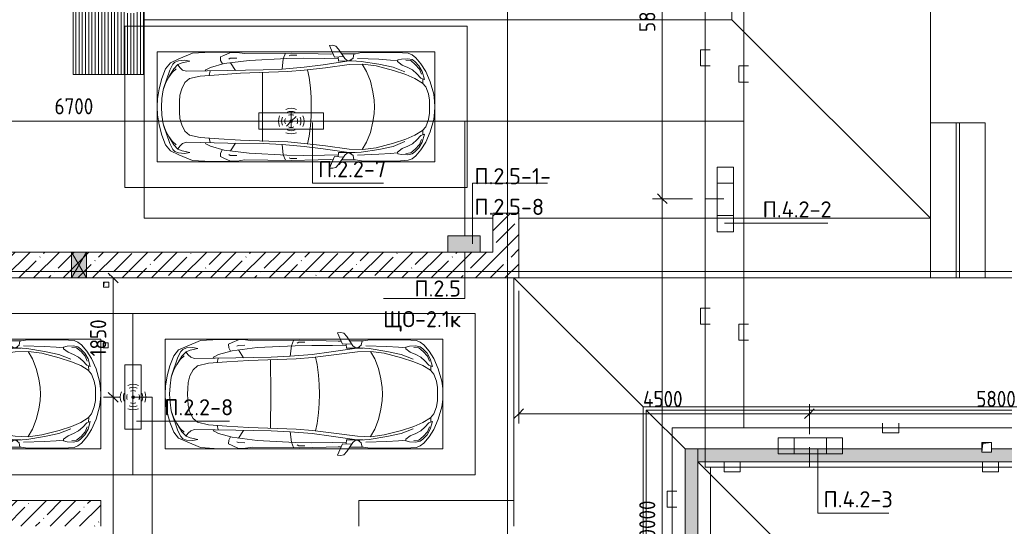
# Model space of a CAD drawing. Header units: millimetres. Extents: x -32229 to 288056, y -13689 to 125138.
# Tile 82 of 92: x -2420 to 12830, y 71500 to 79350. Entities that reach past the tile are written whole.
import ezdxf

# ---------------------------------------------------------------- set-up
doc = ezdxf.new("R2010")
doc.units = ezdxf.units.MM
doc.linetypes.add('ADSK_Линия сетки', pattern=[25, 20, -2.5, 0, -2.5])
for name, color, linetype, lineweight in [('A-ANNO-DIMS', 7, 'Continuous', 9), ('A-ANNO-DIMS-200', 7, 'Continuous', 9), ('A-ANNO-NOTE', 7, 'Continuous', 18), ('A-DETL-GENF', 7, 'Continuous', 18), ('A-DETL-THIN', 7, 'Continuous', 9), ('A-FLOR', 7, 'Continuous', 18), ('A-GLAZ', 7, 'Continuous', 18), ('A-WALL', 7, 'Continuous', 18), ('A-WALL-PATT', 7, 'Continuous', 40), ('C-PRKG', 7, 'Continuous', 18), ('G-ANNO-TEXT', 7, 'Continuous', 9), ('M-EQPM', 7, 'Continuous', 18), ('S-COLS', 7, 'Continuous', 18), ('S-GRID', 7, 'Continuous', 9)]:
    doc.layers.add(name, color=color, linetype=linetype, lineweight=lineweight)
doc.layers.add('A-DETL', color=7, linetype='Continuous', lineweight=9, true_color=0x00a600)
doc.styles.add('GOST Common_3', font='GOST_Common.ttf', dxfattribs={"width": 0.9, "height": 250})
doc.styles.add('ISOCPEUR', font='isocpeur.ttf', dxfattribs={"height": 250})
doc.dimstyles.new('ГОСТ_2_5_мм2', dxfattribs={"dimscale": 304.8, "dimtxt": 251.428749, "dimasz": 0.492126, "dimexe": 0.492126, "dimexo": 0.656168, "dimgap": 0.098425, "dimtad": 1, "dimdec": 0, "dimdsep": 46, "dimtxsty": 'GOST Common_3', "dimblk1": 'OBLIQUE', "dimblk2": 'OBLIQUE', "dimsah": 1, "dimcen": 0.09, "dimazin": 2, "dimtfac": 1, "dimtdec": 4, "dimtix": 1, "dimtmove": 0, "dimatfit": 3, "dimfxl": 1, "dimtvp": 1, "dimtolj": 1, "dimtzin": 0, "dimarcsym": 2})
doc.dimstyles.new('ГОСТ_2_5_мм2_1', dxfattribs={"dimscale": 304.8, "dimtxt": 251.428749, "dimasz": 0.492126, "dimexe": 0.492126, "dimexo": 0.656168, "dimgap": 0.098425, "dimtad": 1, "dimdec": 0, "dimdsep": 46, "dimtxsty": 'GOST Common_3', "dimblk1": 'OBLIQUE', "dimblk2": 'OBLIQUE', "dimsah": 1, "dimcen": 0.09, "dimazin": 2, "dimtfac": 1, "dimtdec": 4, "dimtix": 1, "dimtmove": 0, "dimatfit": 3, "dimfxl": 1, "dimtvp": 1, "dimtolj": 1, "dimtzin": 0, "dimarcsym": 2})
pattern_1 = [(45, (0, 0), (-228.0985, 228.0985), []), (45, (228.1, 0), (-228.0985, 228.0985), [403.225, -80.645, 6.706, -73.939])]

# ---------------------------------------------------------------- blocks, each defined once
blk = doc.blocks.new('АР_Машиноместо - 5300x2500_С-V40--02 ЭО')
at = {"layer": 'A-DETL-GENF', "color": 253, "lineweight": 13, "true_color": 0xaaaaaa}
for p, q in [((813, 4729), (659, 4670)), ((970, 4772), (813, 4729)), ((1126, 4794), (970, 4772)), ((1250, 4732), (1122, 4726)), ((1250, 4800), (1126, 4794)), ((1250, 4800), (1374, 4794)), ((1250, 4732), (1378, 4726)), ((1374, 4794), (1530, 4772)), ((1530, 4772), (1687, 4729)), ((1687, 4729), (1841, 4670)), ((566, 4595), (507, 4463)), ((659, 4670), (566, 4595)), ((591, 4560), (681, 4606)), ((788, 4618), (662, 4543)), ((681, 4606), (967, 4704)), ((791, 4620), (717, 4569)), ((874, 4665), (791, 4620)), ((988, 4707), (874, 4665)), ((1122, 4726), (988, 4707)), ((1378, 4726), (1512, 4707)), ((1512, 4707), (1626, 4665)), ((1819, 4606), (1533, 4704)), ((1626, 4665), (1709, 4620)), ((1709, 4620), (1783, 4569)), ((1712, 4618), (1838, 4543)), ((1909, 4560), (1819, 4606)), ((1841, 4670), (1934, 4595)), ((1934, 4595), (1993, 4463)), ((507, 4463), (420, 4254)), ((528, 4375), (536, 4471)), ((536, 4471), (558, 4526)), ((558, 4526), (591, 4560)), ((595, 4479), (569, 4413)), ((662, 4543), (595, 4479)), ((645, 4445), (597, 4481)), ((680, 4406), (645, 4445)), ((717, 4569), (660, 4505)), ((970, 4419), (1070, 4447)), ((1070, 4447), (1167, 4453)), ((1167, 4453), (1250, 4454)), ((1333, 4453), (1250, 4454)), ((1430, 4447), (1333, 4453)), ((1530, 4419), (1430, 4447)), ((1783, 4569), (1840, 4505)), ((1820, 4406), (1855, 4445)), ((1838, 4543), (1905, 4479)), ((1855, 4445), (1903, 4481)), ((1905, 4479), (1931, 4413)), ((1942, 4526), (1909, 4560)), ((1964, 4471), (1942, 4526)), ((1972, 4375), (1964, 4471)), ((1993, 4463), (2080, 4254)), ((544, 4295), (528, 4375)), ((569, 4413), (544, 4295)), ((700, 4345), (680, 4406)), ((689, 3706), (700, 4345)), ((774, 4133), (812, 4299)), ((812, 4299), (873, 4370)), ((873, 4370), (970, 4419)), ((1627, 4370), (1530, 4419)), ((1688, 4299), (1627, 4370)), ((1726, 4133), (1688, 4299)), ((1800, 4345), (1820, 4406)), ((1811, 3706), (1800, 4345)), ((1931, 4413), (1956, 4295)), ((1956, 4295), (1972, 4375)), ((420, 4254), (403, 3968)), ((752, 3846), (774, 4133)), ((1748, 3846), (1726, 4133)), ((2080, 4254), (2097, 3968)), ((403, 3968), (406, 3688)), ((579, 3763), (639, 3975)), ((639, 3975), (675, 4045)), ((675, 4045), (695, 4058)), ((1825, 4045), (1805, 4058)), ((1861, 3975), (1825, 4045)), ((1921, 3763), (1861, 3975)), ((2097, 3968), (2094, 3688)), ((453, 3766), (478, 3819)), ((478, 3819), (533, 3818)), ((533, 3818), (586, 3790)), ((731, 3508), (752, 3846)), ((1769, 3508), (1748, 3846)), ((1967, 3818), (1914, 3790)), ((2022, 3819), (1967, 3818)), ((2047, 3766), (2022, 3819)), ((406, 3688), (409, 3560)), ((408, 3667), (453, 3766)), ((495, 3566), (497, 3672)), ((497, 3672), (510, 3691)), ((531, 3375), (579, 3763)), ((687, 3589), (566, 3664)), ((679, 3159), (689, 3706)), ((1821, 3159), (1811, 3706)), ((1813, 3589), (1934, 3664)), ((1969, 3375), (1921, 3763)), ((2003, 3672), (1990, 3691)), ((2005, 3566), (2003, 3672)), ((2092, 3667), (2047, 3766)), ((2094, 3688), (2091, 3560)), ((409, 3560), (426, 3447)), ((705, 2775), (731, 3508)), ((1795, 2775), (1769, 3508)), ((2091, 3560), (2074, 3447)), ((426, 3447), (418, 2723)), ((501, 2790), (531, 3375)), ((1999, 2790), (1969, 3375)), ((2074, 3447), (2082, 2723)), ((666, 2865), (679, 3159)), ((1834, 2865), (1821, 3159)), ((505, 2847), (421, 2813)), ((448, 2734), (460, 2756)), ((496, 2532), (501, 2790)), ((666, 2867), (505, 2847)), ((637, 2526), (666, 2867)), ((684, 2522), (705, 2775)), ((1816, 2522), (1795, 2775)), ((1834, 2867), (1995, 2847)), ((1863, 2526), (1834, 2867)), ((1995, 2847), (2079, 2813)), ((2004, 2532), (1999, 2790)), ((2052, 2734), (2040, 2756)), ((418, 2723), (428, 2308)), ((448, 2639), (448, 2734)), ((2052, 2639), (2052, 2734)), ((2082, 2723), (2072, 2308)), ((500, 2210), (496, 2532)), ((637, 2526), (597, 2231)), ((645, 2192), (684, 2522)), ((1855, 2192), (1816, 2522)), ((1863, 2526), (1903, 2231)), ((2000, 2210), (2004, 2532)), ((428, 2308), (432, 2120)), ((2072, 2308), (2068, 2120)), ((506, 1996), (500, 2210)), ((597, 2231), (535, 1798)), ((596, 1825), (645, 2192)), ((1904, 1825), (1855, 2192)), ((1903, 2231), (1965, 1798)), ((1994, 1996), (2000, 2210)), ((297, 2080), (301, 2131)), ((309, 2036), (297, 2080)), ((301, 2131), (480, 2053)), ((358, 1990), (309, 2036)), ((501, 1894), (358, 1990)), ((432, 2120), (431, 2074)), ((480, 2053), (471, 1914)), ((541, 1994), (476, 1998)), ((541, 1994), (540, 1733)), ((1959, 1994), (2024, 1998)), ((1959, 1994), (1960, 1733)), ((1999, 1894), (2142, 1990)), ((2199, 2131), (2020, 2053)), ((2020, 2053), (2029, 1914)), ((2068, 2120), (2069, 2074)), ((2142, 1990), (2191, 2036)), ((2191, 2036), (2203, 2080)), ((2203, 2080), (2199, 2131)), ((427, 1731), (427, 1943)), ((531, 1858), (501, 1894)), ((547, 1643), (531, 1858)), ((1953, 1643), (1969, 1858)), ((1969, 1858), (1999, 1894)), ((2073, 1731), (2073, 1943)), ((411, 1634), (427, 1731)), ((495, 1765), (427, 1753)), ((534, 1817), (495, 1765)), ((589, 1616), (596, 1825)), ((1911, 1616), (1904, 1825)), ((1966, 1817), (2005, 1765)), ((2005, 1765), (2073, 1753)), ((2089, 1634), (2073, 1731)), ((409, 1087), (411, 1634)), ((615, 1410), (589, 1616)), ((590, 1624), (704, 1557)), ((704, 1557), (853, 1499)), ((1796, 1557), (1647, 1499)), ((1910, 1624), (1796, 1557)), ((1885, 1410), (1911, 1616)), ((2091, 1087), (2089, 1634)), ((687, 1141), (615, 1410)), ((853, 1499), (1017, 1460)), ((1017, 1460), (1147, 1439)), ((1147, 1439), (1250, 1434)), ((1353, 1439), (1250, 1434)), ((1483, 1460), (1353, 1439)), ((1647, 1499), (1483, 1460)), ((1813, 1141), (1885, 1410)), ((421, 911), (409, 1087)), ((510, 1019), (522, 1074)), ((522, 1074), (549, 1076)), ((549, 1076), (603, 1005)), ((749, 950), (687, 1141)), ((1751, 950), (1813, 1141)), ((1951, 1076), (1897, 1005)), ((1978, 1074), (1951, 1076)), ((1990, 1019), (1978, 1074)), ((2079, 911), (2091, 1087)), ((506, 920), (510, 1019)), ((519, 852), (506, 920)), ((603, 1005), (639, 920)), ((639, 920), (677, 844)), ((809, 809), (749, 950)), ((1691, 809), (1751, 950)), ((1861, 920), (1823, 844)), ((1897, 1005), (1861, 920)), ((1981, 852), (1994, 920)), ((1994, 920), (1990, 1019)), ((446, 853), (421, 911)), ((489, 796), (446, 853)), ((584, 715), (489, 796)), ((550, 812), (519, 852)), ((616, 746), (550, 812)), ((677, 844), (738, 778)), ((738, 778), (805, 716)), ((882, 692), (809, 809)), ((1618, 692), (1691, 809)), ((1762, 778), (1695, 716)), ((1823, 844), (1762, 778)), ((1884, 746), (1950, 812)), ((1916, 715), (2011, 796)), ((1950, 812), (1981, 852)), ((2011, 796), (2054, 853)), ((2054, 853), (2079, 911)), ((702, 640), (584, 715)), ((704, 696), (616, 746)), ((862, 572), (702, 640)), ((825, 661), (704, 696)), ((805, 716), (825, 661)), ((888, 686), (815, 687)), ((941, 642), (882, 692)), ((1051, 599), (941, 642)), ((1449, 599), (1559, 642)), ((1559, 642), (1618, 692)), ((1612, 686), (1685, 687)), ((1638, 572), (1798, 640)), ((1695, 716), (1675, 661)), ((1675, 661), (1796, 696)), ((1796, 696), (1884, 746)), ((1798, 640), (1916, 715)), ((1053, 518), (862, 572)), ((1149, 583), (1051, 599)), ((1165, 503), (1053, 518)), ((1250, 582), (1149, 583)), ((1250, 500), (1165, 503)), ((1250, 582), (1351, 583)), ((1250, 500), (1335, 503)), ((1335, 503), (1447, 518)), ((1351, 583), (1449, 599)), ((1447, 518), (1638, 572))]:
    blk.add_line(p, q, dxfattribs=at)
at = {"layer": 'A-DETL-GENF', "color": 254, "lineweight": 13, "true_color": 0xd4d4d4}
for p, q in [((695, 3980), (765, 3997)), ((1805, 3980), (1735, 3997)), ((715, 3168), (1250, 3167)), ((1785, 3168), (1250, 3167)), ((678, 2473), (795, 2446)), ((795, 2446), (956, 2427)), ((1705, 2446), (1544, 2427)), ((1822, 2473), (1705, 2446)), ((956, 2427), (1105, 2414)), ((1105, 2414), (1250, 2413)), ((1395, 2414), (1250, 2413)), ((1544, 2427), (1395, 2414)), ((514, 1369), (502, 1696)), ((1986, 1369), (1998, 1696)), ((590, 1368), (547, 1643)), ((1910, 1368), (1953, 1643)), ((525, 1189), (514, 1369)), ((637, 1146), (590, 1368)), ((1863, 1146), (1910, 1368)), ((1975, 1189), (1986, 1369)), ((537, 1076), (525, 1189)), ((710, 963), (637, 1146)), ((1790, 963), (1863, 1146)), ((1963, 1076), (1975, 1189)), ((535, 874), (528, 949)), ((1965, 874), (1972, 949)), ((592, 805), (535, 874)), ((665, 740), (592, 805)), ((1835, 740), (1908, 805)), ((1908, 805), (1965, 874)), ((743, 708), (665, 740)), ((1757, 708), (1835, 740))]:
    blk.add_line(p, q, dxfattribs=at)
at = {"layer": 'C-PRKG', "color": 253, "lineweight": 13, "true_color": 0xaaaaaa}
for p, q in [((2500, 5300), (0, 5300)), ((0, 0), (0, 5300)), ((2500, 0), (2500, 5300)), ((400, 4800), (2100, 4800)), ((400, 500), (400, 4800)), ((2100, 500), (2100, 4800)), ((400, 500), (2100, 500)), ((2500, 0), (0, 0))]:
    blk.add_line(p, q, dxfattribs=at)
blk = doc.blocks.new('АР_Машиноместо - 5300x2500_С-V39--02 ЭО')
at = {"layer": 'A-DETL-GENF', "color": 253, "lineweight": 13, "true_color": 0xaaaaaa}
for p, q in [((862, -572), (702, -640)), ((1053, -518), (862, -572)), ((1051, -599), (941, -642)), ((1149, -583), (1051, -599)), ((1165, -503), (1053, -518)), ((1250, -582), (1149, -583)), ((1250, -500), (1165, -503)), ((1250, -500), (1335, -503)), ((1250, -582), (1351, -583)), ((1335, -503), (1447, -518)), ((1351, -583), (1449, -599)), ((1447, -518), (1638, -572)), ((1449, -599), (1559, -642)), ((1638, -572), (1798, -640)), ((584, -715), (489, -796)), ((616, -746), (550, -812)), ((702, -640), (584, -715)), ((704, -696), (616, -746)), ((825, -661), (704, -696)), ((738, -778), (805, -716)), ((805, -716), (825, -661)), ((882, -692), (809, -809)), ((888, -686), (815, -687)), ((941, -642), (882, -692)), ((1559, -642), (1618, -692)), ((1612, -686), (1685, -687)), ((1618, -692), (1691, -809)), ((1695, -716), (1675, -661)), ((1675, -661), (1796, -696)), ((1762, -778), (1695, -716)), ((1796, -696), (1884, -746)), ((1798, -640), (1916, -715)), ((1884, -746), (1950, -812)), ((1916, -715), (2011, -796)), ((421, -911), (409, -1087)), ((446, -853), (421, -911)), ((489, -796), (446, -853)), ((519, -852), (506, -920)), ((550, -812), (519, -852)), ((639, -920), (677, -844)), ((677, -844), (738, -778)), ((809, -809), (749, -950)), ((1691, -809), (1751, -950)), ((1823, -844), (1762, -778)), ((1861, -920), (1823, -844)), ((1950, -812), (1981, -852)), ((1981, -852), (1994, -920)), ((2011, -796), (2054, -853)), ((2054, -853), (2079, -911)), ((2079, -911), (2091, -1087)), ((506, -920), (510, -1019)), ((510, -1019), (522, -1074)), ((549, -1076), (603, -1005)), ((603, -1005), (639, -920)), ((749, -950), (687, -1141)), ((1751, -950), (1813, -1141)), ((1897, -1005), (1861, -920)), ((1951, -1076), (1897, -1005)), ((1990, -1019), (1978, -1074)), ((1994, -920), (1990, -1019)), ((409, -1087), (411, -1634)), ((522, -1074), (549, -1076)), ((687, -1141), (615, -1410)), ((1813, -1141), (1885, -1410)), ((1978, -1074), (1951, -1076)), ((2091, -1087), (2089, -1634)), ((615, -1410), (589, -1616)), ((704, -1557), (853, -1499)), ((853, -1499), (1017, -1460)), ((1017, -1460), (1147, -1439)), ((1147, -1439), (1250, -1434)), ((1353, -1439), (1250, -1434)), ((1483, -1460), (1353, -1439)), ((1647, -1499), (1483, -1460)), ((1796, -1557), (1647, -1499)), ((1885, -1410), (1911, -1616)), ((411, -1634), (427, -1731)), ((547, -1643), (531, -1858)), ((589, -1616), (596, -1825)), ((590, -1624), (704, -1557)), ((1910, -1624), (1796, -1557)), ((1911, -1616), (1904, -1825)), ((1953, -1643), (1969, -1858)), ((2089, -1634), (2073, -1731)), ((427, -1731), (427, -1943)), ((495, -1765), (427, -1753)), ((534, -1817), (495, -1765)), ((597, -2231), (535, -1798)), ((541, -1994), (540, -1733)), ((596, -1825), (645, -2192)), ((1904, -1825), (1855, -2192)), ((1903, -2231), (1965, -1798)), ((1959, -1994), (1960, -1733)), ((1966, -1817), (2005, -1765)), ((2005, -1765), (2073, -1753)), ((2073, -1731), (2073, -1943)), ((501, -1894), (358, -1990)), ((480, -2053), (471, -1914)), ((531, -1858), (501, -1894)), ((1969, -1858), (1999, -1894)), ((1999, -1894), (2142, -1990)), ((2020, -2053), (2029, -1914)), ((309, -2036), (297, -2080)), ((297, -2080), (301, -2131)), ((301, -2131), (480, -2053)), ((358, -1990), (309, -2036)), ((428, -2308), (432, -2120)), ((432, -2120), (431, -2074)), ((541, -1994), (476, -1998)), ((506, -1996), (500, -2210)), ((1959, -1994), (2024, -1998)), ((1994, -1996), (2000, -2210)), ((2199, -2131), (2020, -2053)), ((2068, -2120), (2069, -2074)), ((2072, -2308), (2068, -2120)), ((2142, -1990), (2191, -2036)), ((2191, -2036), (2203, -2080)), ((2203, -2080), (2199, -2131)), ((500, -2210), (496, -2532)), ((637, -2526), (597, -2231)), ((645, -2192), (684, -2522)), ((1855, -2192), (1816, -2522)), ((1863, -2526), (1903, -2231)), ((2000, -2210), (2004, -2532)), ((418, -2723), (428, -2308)), ((2082, -2723), (2072, -2308)), ((496, -2532), (501, -2790)), ((637, -2526), (666, -2867)), ((684, -2522), (705, -2775)), ((1816, -2522), (1795, -2775)), ((1863, -2526), (1834, -2867)), ((2004, -2532), (1999, -2790)), ((426, -3447), (418, -2723)), ((448, -2639), (448, -2734)), ((448, -2734), (460, -2756)), ((2052, -2734), (2040, -2756)), ((2052, -2639), (2052, -2734)), ((2074, -3447), (2082, -2723)), ((505, -2847), (421, -2813)), ((501, -2790), (531, -3375)), ((666, -2867), (505, -2847)), ((666, -2865), (679, -3159)), ((705, -2775), (731, -3508)), ((1795, -2775), (1769, -3508)), ((1834, -2865), (1821, -3159)), ((1834, -2867), (1995, -2847)), ((1999, -2790), (1969, -3375)), ((1995, -2847), (2079, -2813)), ((679, -3159), (689, -3706)), ((1821, -3159), (1811, -3706)), ((409, -3560), (426, -3447)), ((531, -3375), (579, -3763)), ((1969, -3375), (1921, -3763)), ((2091, -3560), (2074, -3447)), ((406, -3688), (409, -3560)), ((495, -3566), (497, -3672)), ((687, -3589), (566, -3664)), ((731, -3508), (752, -3846)), ((1769, -3508), (1748, -3846)), ((1813, -3589), (1934, -3664)), ((2005, -3566), (2003, -3672)), ((2094, -3688), (2091, -3560)), ((403, -3968), (406, -3688)), ((408, -3667), (453, -3766)), ((453, -3766), (478, -3819)), ((497, -3672), (510, -3691)), ((533, -3818), (586, -3790)), ((579, -3763), (639, -3975)), ((689, -3706), (700, -4345)), ((1811, -3706), (1800, -4345)), ((1921, -3763), (1861, -3975)), ((1967, -3818), (1914, -3790)), ((2003, -3672), (1990, -3691)), ((2047, -3766), (2022, -3819)), ((2092, -3667), (2047, -3766)), ((2097, -3968), (2094, -3688)), ((478, -3819), (533, -3818)), ((752, -3846), (774, -4133)), ((1748, -3846), (1726, -4133)), ((2022, -3819), (1967, -3818)), ((420, -4254), (403, -3968)), ((639, -3975), (675, -4045)), ((675, -4045), (695, -4058)), ((1825, -4045), (1805, -4058)), ((1861, -3975), (1825, -4045)), ((2080, -4254), (2097, -3968)), ((507, -4463), (420, -4254)), ((774, -4133), (812, -4299)), ((1726, -4133), (1688, -4299)), ((1993, -4463), (2080, -4254)), ((544, -4295), (528, -4375)), ((528, -4375), (536, -4471)), ((569, -4413), (544, -4295)), ((595, -4479), (569, -4413)), ((680, -4406), (645, -4445)), ((700, -4345), (680, -4406)), ((812, -4299), (873, -4370)), ((873, -4370), (970, -4419)), ((970, -4419), (1070, -4447)), ((1530, -4419), (1430, -4447)), ((1627, -4370), (1530, -4419)), ((1688, -4299), (1627, -4370)), ((1800, -4345), (1820, -4406)), ((1820, -4406), (1855, -4445)), ((1905, -4479), (1931, -4413)), ((1931, -4413), (1956, -4295)), ((1956, -4295), (1972, -4375)), ((1972, -4375), (1964, -4471)), ((566, -4595), (507, -4463)), ((536, -4471), (558, -4526)), ((558, -4526), (591, -4560)), ((591, -4560), (681, -4606)), ((662, -4543), (595, -4479)), ((645, -4445), (597, -4481)), ((717, -4569), (660, -4505)), ((788, -4618), (662, -4543)), ((791, -4620), (717, -4569)), ((1070, -4447), (1167, -4453)), ((1167, -4453), (1250, -4454)), ((1333, -4453), (1250, -4454)), ((1430, -4447), (1333, -4453)), ((1709, -4620), (1783, -4569)), ((1712, -4618), (1838, -4543)), ((1783, -4569), (1840, -4505)), ((1909, -4560), (1819, -4606)), ((1838, -4543), (1905, -4479)), ((1855, -4445), (1903, -4481)), ((1942, -4526), (1909, -4560)), ((1934, -4595), (1993, -4463)), ((1964, -4471), (1942, -4526)), ((659, -4670), (566, -4595)), ((813, -4729), (659, -4670)), ((681, -4606), (967, -4704)), ((874, -4665), (791, -4620)), ((988, -4707), (874, -4665)), ((1122, -4726), (988, -4707)), ((1250, -4732), (1122, -4726)), ((1250, -4732), (1378, -4726)), ((1378, -4726), (1512, -4707)), ((1512, -4707), (1626, -4665)), ((1819, -4606), (1533, -4704)), ((1626, -4665), (1709, -4620)), ((1687, -4729), (1841, -4670)), ((1841, -4670), (1934, -4595)), ((970, -4772), (813, -4729)), ((1126, -4794), (970, -4772)), ((1250, -4800), (1126, -4794)), ((1250, -4800), (1374, -4794)), ((1374, -4794), (1530, -4772)), ((1530, -4772), (1687, -4729))]:
    blk.add_line(p, q, dxfattribs=at)
at = {"layer": 'A-DETL-GENF', "color": 254, "lineweight": 13, "true_color": 0xd4d4d4}
for p, q in [((665, -740), (592, -805)), ((743, -708), (665, -740)), ((1757, -708), (1835, -740)), ((1835, -740), (1908, -805)), ((535, -874), (528, -949)), ((592, -805), (535, -874)), ((1908, -805), (1965, -874)), ((1965, -874), (1972, -949)), ((710, -963), (637, -1146)), ((1790, -963), (1863, -1146)), ((525, -1189), (514, -1369)), ((537, -1076), (525, -1189)), ((637, -1146), (590, -1368)), ((1863, -1146), (1910, -1368)), ((1963, -1076), (1975, -1189)), ((1975, -1189), (1986, -1369)), ((514, -1369), (502, -1696)), ((590, -1368), (547, -1643)), ((1910, -1368), (1953, -1643)), ((1986, -1369), (1998, -1696)), ((795, -2446), (956, -2427)), ((956, -2427), (1105, -2414)), ((1105, -2414), (1250, -2413)), ((1395, -2414), (1250, -2413)), ((1544, -2427), (1395, -2414)), ((1705, -2446), (1544, -2427)), ((678, -2473), (795, -2446)), ((1822, -2473), (1705, -2446)), ((715, -3168), (1250, -3167)), ((1785, -3168), (1250, -3167)), ((695, -3980), (765, -3997)), ((1805, -3980), (1735, -3997))]:
    blk.add_line(p, q, dxfattribs=at)
at = {"layer": 'C-PRKG', "color": 253, "lineweight": 13, "true_color": 0xaaaaaa}
for p, q in [((2500, 0), (0, 0)), ((0, 0), (0, -5300)), ((2500, 0), (2500, -5300)), ((400, -500), (400, -4800)), ((400, -500), (2100, -500)), ((2100, -500), (2100, -4800)), ((400, -4800), (2100, -4800)), ((2500, -5300), (0, -5300))]:
    blk.add_line(p, q, dxfattribs=at)
blk = doc.blocks.new('АР_Приямок - ПР-1_1100х1100 х50-2425824--02 ЭО')
at = {"layer": 'M-EQPM', "lineweight": 5, "true_color": 0xaaaaaa}
h = blk.add_hatch(dxfattribs=at)
h.set_pattern_fill('FP_31', color=253, style=0, pattern_type=2)
h.set_pattern_definition([(90, (0, 0), (-50, 3e-15), [])])
h.paths.add_polyline_path([(1100, -550), (1100, 550), (975, 550), (975, 400), (825, 400), (825, 550), (0, 550), (0, -550)])
at = {"layer": 'M-EQPM', "color": 253, "lineweight": 13, "true_color": 0xaaaaaa}
for p, q in [((0, -550), (0, 550)), ((0, 550), (825, 550)), ((975, 550), (1100, 550)), ((1100, 550), (1100, -550)), ((1100, -129), (1100, 550)), ((1100, -550), (0, -550))]:
    blk.add_line(p, q, dxfattribs=at)
blk = doc.blocks.new('АР_Лоток - 200х100h_ЛВ1-7189174--02 ЭО')
at = {"layer": 'M-EQPM', "lineweight": 13, "true_color": 0xf3f3f3}
blk.add_hatch(color=7, dxfattribs=at).paths.add_polyline_path([(0, 100), (0, -100), (16750, -100), (16750, 100), (2500, 100)])
at = {"layer": 'M-EQPM', "color": 253, "lineweight": 13, "true_color": 0xaaaaaa}
for p, q in [((0, 100), (0, -100)), ((16550, -100), (16750, -100))]:
    blk.add_line(p, q, dxfattribs=at)
blk = doc.blocks.new('АР_Лоток - 200х100h_ЛВ1-7189175--02 ЭО')
at = {"layer": 'M-EQPM', "lineweight": 13, "true_color": 0xf3f3f3}
blk.add_hatch(color=7, dxfattribs=at).paths.add_polyline_path([(18550, -100), (18550, 100), (4545, 100), (4545, 50), (4395, 50), (4395, 100), (0, 100), (0, -100), (14966, -100)])
at = {"layer": 'M-EQPM', "color": 253, "lineweight": 13, "true_color": 0xaaaaaa}
blk.add_line((0, 100), (0, -100), dxfattribs=at)
blk = doc.blocks.new('АР_Канал вертикальный прямоугольный - ВК-V88--02 ЭО')
at = {"layer": 'M-EQPM', "lineweight": 13, "true_color": 0xe2e2e2}
blk.add_hatch(color=254, dxfattribs=at).paths.add_polyline_path([(-75, -75), (-60, 60), (75, 75), (-75, 75)])
at = {"layer": 'M-EQPM', "color": 253, "lineweight": 13, "true_color": 0xaaaaaa}
for p, q in [((75, 75), (-75, 75)), ((-75, 75), (-75, -75)), ((75, 75), (-75, 75)), ((-75, 75), (-75, -75)), ((-75, -75), (-75, 75)), ((-75, 75), (75, 75)), ((-75, -75), (-60, 60)), ((-75, -75), (-60, 60)), ((-60, 60), (75, 75)), ((-60, 60), (75, 75)), ((75, -75), (75, 75)), ((75, 75), (75, -75)), ((-75, -75), (75, -75)), ((75, -75), (-75, -75))]:
    blk.add_line(p, q, dxfattribs=at)
blk = doc.blocks.new('АР_Отверстие прямоугольное - ВК-4236528--02 ЭО')
at = {"layer": 'A-GLAZ', "lineweight": 13, "true_color": 0xf0f0f0}
blk.add_hatch(color=7, dxfattribs=at).paths.add_polyline_path([(240, 200), (10, 200), (10, -200), (240, -200)])
at = {"layer": 'A-GLAZ', "color": 253, "lineweight": 5, "true_color": 0xaaaaaa}
for p, q in [((240, 200), (10, -200)), ((10, 200), (240, -200))]:
    blk.add_line(p, q, dxfattribs=at)
at = {"layer": 'A-GLAZ', "color": 253, "lineweight": 13, "true_color": 0xaaaaaa}
for p, q in [((240, 200), (10, 200)), ((10, 200), (10, -200)), ((10, 200), (10, -200)), ((240, -200), (240, 200)), ((240, 200), (240, -200)), ((10, -200), (240, -200))]:
    blk.add_line(p, q, dxfattribs=at)
blk = doc.blocks.new('АР_Канал вертикальный прямоугольный - ПК мал-5404803--02 ЭО')
at = {"layer": 'M-EQPM', "lineweight": 13, "true_color": 0xe2e2e2}
blk.add_hatch(color=254, dxfattribs=at).paths.add_polyline_path([(-40, -40), (-32, 32), (40, 40), (-40, 40)])
at = {"layer": 'M-EQPM', "color": 253, "lineweight": 13, "true_color": 0xaaaaaa}
for p, q in [((40, 40), (-40, 40)), ((-40, 40), (-40, -40)), ((40, 40), (-40, 40)), ((-40, 40), (-40, -40)), ((-40, -40), (-40, 40)), ((-40, 40), (40, 40)), ((-40, -40), (-32, 32)), ((-40, -40), (-32, 32)), ((-32, 32), (40, 40)), ((-32, 32), (40, 40)), ((40, -40), (40, 40)), ((40, 40), (40, -40)), ((-40, -40), (40, -40)), ((40, -40), (-40, -40))]:
    blk.add_line(p, q, dxfattribs=at)
blk = doc.blocks.new('Наметкина 10_РД_АР_П_rvt-1--02 ЭО')
at = {"layer": 'A-WALL-PATT', "lineweight": 5, "true_color": 0xaaaaaa}
h = blk.add_hatch(dxfattribs=at)
h.set_pattern_fill('FP_3', color=253, style=0, pattern_type=2)
h.set_pattern_definition(pattern_1)
h.paths.add_polyline_path([(4910, 75350), (4910, 75750), (-8815, 75750), (-8815, 75350), (2253, 75350)])
h.paths.add_polyline_path([(-10315, 75350), (-10315, 75750), (-15565, 75750), (-15565, 75350), (-13345, 75350)])
h = blk.add_hatch(dxfattribs=at)
h.set_pattern_fill('FP_3', color=253, style=0, pattern_type=2)
h.set_pattern_definition(pattern_1)
h.paths.add_polyline_path([(-1165, 71500), (-1165, 71900), (-6265, 71900), (-6265, 71500), (-2946, 71500)])
at = {"layer": 'S-COLS', "lineweight": 5, "true_color": 0xaaaaaa}
h = blk.add_hatch(dxfattribs=at)
h.set_pattern_fill('FP_3', color=253, style=0, pattern_type=2)
h.set_pattern_definition(pattern_1)
h.paths.add_polyline_path([(5310, 75350), (5310, 76350), (4910, 76350), (4910, 75350)])
at = {"layer": 'A-FLOR', "color": 253, "lineweight": 13, "true_color": 0xaaaaaa}
for p, q in [((8610, 91365), (8610, 79350)), ((11685, 81350), (11685, 77750)), ((11685, 81350), (11685, 77750)), ((-1590, 78500), (-1590, 79600)), ((8610, 79350), (-490, 79350)), ((11685, 76275), (8610, 79350)), ((-490, 78500), (-490, 78921)), ((-490, 78500), (-1590, 78500)), ((-490, 76275), (-490, 78500)), ((12085, 77750), (12135, 77750)), ((4910, 76275), (-490, 76275)), ((4910, 76275), (-490, 76275)), ((11685, 76275), (5310, 76275)), ((11685, 76275), (5310, 76275)), ((7235, 73350), (5235, 75350)), ((5235, 71900), (5235, 75350)), ((5235, 71900), (5235, 75350)), ((5310, 75350), (11685, 75350)), ((5310, 75350), (11685, 75350)), ((12085, 75350), (12135, 75350)), ((12535, 75350), (18835, 75350)), ((12535, 75350), (18835, 75350)), ((7235, 45550), (7235, 73350)), ((26635, 73350), (7235, 73350)), ((7285, 73300), (7285, 45600)), ((7885, 72700), (7285, 73300)), ((7285, 73300), (26635, 73300)), ((7885, 46400), (7885, 72700)), ((7885, 72700), (12480, 72700)), ((12630, 72700), (26635, 72700)), ((26635, 72500), (8085, 72500)), ((8085, 72500), (10735, 69850)), ((8085, 72500), (8085, 55800))]:
    blk.add_line(p, q, dxfattribs=at)
at = {"layer": 'A-WALL', "color": 253, "lineweight": 13, "true_color": 0xaaaaaa}
for p, q in [((-1615, 75750), (-8815, 75750)), ((-1385, 75750), (-1615, 75750)), ((4213, 75750), (-1385, 75750)), ((4910, 75750), (4714, 75750)), ((-8815, 75350), (-1615, 75350)), ((-1615, 75350), (-1385, 75350)), ((-1385, 75350), (4910, 75350)), ((-1165, 71900), (-6265, 71900)), ((-1165, 71500), (-1165, 71900))]:
    blk.add_line(p, q, dxfattribs=at)
at = {"layer": 'S-COLS', "color": 253, "lineweight": 15, "true_color": 0xaaaaaa}
for p, q in [((11685, 77750), (11685, 75350)), ((12085, 77750), (11685, 77750)), ((12085, 75350), (12085, 77750)), ((12135, 77750), (12135, 75350)), ((12535, 77750), (12135, 77750)), ((12535, 75350), (12535, 77750)), ((4910, 76350), (4910, 75750)), ((5310, 76350), (4910, 76350)), ((5310, 75350), (5310, 76350)), ((4910, 75350), (5310, 75350)), ((11685, 75350), (12085, 75350)), ((12135, 75350), (12535, 75350)), ((5235, 71900), (2835, 71900)), ((2835, 71900), (2835, 71500)), ((5235, 71500), (5235, 71900))]:
    blk.add_line(p, q, dxfattribs=at)
at = {"layer": 'A-GLAZ', "color": 253, "lineweight": 13, "true_color": 0xaaaaaa, "rotation": 180}
blk.add_blockref('АР_Отверстие прямоугольное - ВК-4236528--02 ЭО', (-1375, 75550), dxfattribs=at)
at = {"layer": 'C-PRKG', "color": 253, "lineweight": 13, "true_color": 0xaaaaaa}
for name, p, rotation in [('АР_Машиноместо - 5300x2500_С-V40--02 ЭО', (4510, 76750), 89.99999999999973), ('АР_Машиноместо - 5300x2500_С-V39--02 ЭО', (-665, 74800), 269.9999999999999), ('АР_Машиноместо - 5300x2500_С-V39--02 ЭО', (4635, 74800), 269.9999999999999)]:
    blk.add_blockref(name, p, dxfattribs=dict(at, rotation=rotation))
at = {"layer": 'M-EQPM', "color": 253, "lineweight": 13, "true_color": 0xaaaaaa}
for name, p in [('АР_Приямок - ПР-1_1100х1100 х50-2425824--02 ЭО', (-1590, 79050)), ('АР_Канал вертикальный прямоугольный - ПК мал-5404803--02 ЭО', (-1080, 75245)), ('АР_Канал вертикальный прямоугольный - ПК мал-5404803--02 ЭО', (-1087, 74305)), ('АР_Канал вертикальный прямоугольный - ВК-V88--02 ЭО', (12555, 72725)), ('АР_Лоток - 200х100h_ЛВ1-7189175--02 ЭО', (8085, 72600))]:
    blk.add_blockref(name, p, dxfattribs=at)
at = {"layer": 'M-EQPM', "color": 253, "lineweight": 13, "true_color": 0xaaaaaa, "rotation": 90}
blk.add_blockref('АР_Лоток - 200х100h_ЛВ1-7189174--02 ЭО', (7985, 55950), dxfattribs=at)
blk = doc.blocks.new('DIMBLOCK65--02 ЭО')
at = {"layer": 'A-ANNO-DIMS-200'}
for p, q in [((5310, 75150), (5310, 73093)), ((5310, 73243), (5310, 75150)), ((9811, 72927), (9811, 73393)), ((5310, 73243), (5235, 73168)), ((5310, 73243), (5385, 73318)), ((5310, 73243), (9811, 73243)), ((9811, 73243), (9736, 73168)), ((9811, 73243), (9886, 73318)), ((9811, 73243), (9811, 72927))]:
    blk.add_line(p, q, dxfattribs=at)
at = {"layer": 'A-ANNO-DIMS-200', "color": 0, "insert": (7235, 73599), "char_height": 250, "width": 782.41, "attachment_point": 1, "line_spacing_factor": 1.022761, "style": 'GOST Common_3'}
blk.add_mtext('4500', dxfattribs=at)
blk = doc.blocks.new('_Oblique')
at = {"color": 0, "linetype": 'ByBlock', "lineweight": -2}
blk.add_line((-0.5, -0.5), (0.5, 0.5), dxfattribs=at)
blk = doc.blocks.new('DIMBLOCK66--02 ЭО')
at = {"layer": 'A-ANNO-DIMS-200'}
for p, q in [((9811, 72927), (9811, 73393)), ((15611, 73224), (15611, 73393)), ((9811, 73243), (9736, 73168)), ((9811, 73243), (9886, 73318)), ((9811, 73243), (15611, 73243)), ((9811, 73243), (9811, 72927)), ((15611, 73243), (15536, 73168)), ((15611, 73243), (15686, 73318)), ((15611, 73243), (15611, 73224))]:
    blk.add_line(p, q, dxfattribs=at)
at = {"layer": 'A-ANNO-DIMS-200', "color": 0, "insert": (12395, 73599), "char_height": 250, "width": 756.84, "attachment_point": 1, "line_spacing_factor": 1.022761, "style": 'GOST Common_3'}
blk.add_mtext('5800', dxfattribs=at)
blk = doc.blocks.new('DIMBLOCK113--02 ЭО')
at = {"layer": 'A-ANNO-DIMS-200'}
for p, q in [((8254, 82374), (7381, 82374)), ((7531, 82374), (7456, 82449)), ((7531, 82374), (7531, 76575)), ((7531, 82374), (7606, 82299)), ((7531, 82374), (8254, 82374)), ((7998, 76575), (7381, 76575)), ((7531, 76575), (7456, 76650)), ((7531, 76575), (7606, 76500)), ((7531, 76575), (7998, 76575))]:
    blk.add_line(p, q, dxfattribs=at)
at = {"layer": 'A-ANNO-DIMS-200', "color": 0, "insert": (7175, 79159), "char_height": 250, "width": 756.84, "attachment_point": 1, "rotation": 90, "line_spacing_factor": 1.022761, "style": 'GOST Common_3'}
blk.add_mtext('5800', dxfattribs=at)
blk = doc.blocks.new('DIMBLOCK114--02 ЭО')
at = {"layer": 'A-ANNO-DIMS-200'}
for p, q in [((7998, 76575), (7381, 76575)), ((7531, 76575), (7456, 76650)), ((7531, 76575), (7531, 66575)), ((7531, 76575), (7606, 76500)), ((7531, 76575), (7998, 76575)), ((7531, 66575), (7456, 66650)), ((7483, 66575), (7681, 66575)), ((7531, 66575), (7483, 66575)), ((7531, 66575), (7606, 66500))]:
    blk.add_line(p, q, dxfattribs=at)
at = {"layer": 'A-ANNO-DIMS-200', "color": 0, "insert": (7175, 71204), "char_height": 250, "width": 889.8, "attachment_point": 1, "rotation": 90, "line_spacing_factor": 1.022761, "style": 'GOST Common_3'}
blk.add_mtext('10000', dxfattribs=at)
blk = doc.blocks.new('DIMBLOCK121--02 ЭО')
at = {"layer": 'A-ANNO-DIMS-200'}
for p, q in [((-972, 73500), (-1047, 73575)), ((-868, 73500), (-1122, 73500)), ((-972, 68500), (-972, 73500)), ((-972, 73500), (-897, 73425)), ((-972, 73500), (-868, 73500)), ((-868, 68500), (-1122, 68500)), ((-972, 68500), (-1047, 68575)), ((-972, 68500), (-897, 68425)), ((-972, 68500), (-868, 68500))]:
    blk.add_line(p, q, dxfattribs=at)
at = {"layer": 'A-ANNO-DIMS-200', "color": 0, "insert": (-1329, 70685), "char_height": 250, "width": 756.84, "attachment_point": 1, "rotation": 90, "line_spacing_factor": 1.022761, "style": 'GOST Common_3'}
blk.add_mtext('5000', dxfattribs=at)
blk = doc.blocks.new('DIMBLOCK122--02 ЭО')
at = {"layer": 'A-ANNO-DIMS-200'}
for p, q in [((-879, 75350), (-1122, 75350)), ((-972, 75350), (-1047, 75425)), ((-972, 73500), (-972, 75350)), ((-972, 75350), (-897, 75275)), ((-972, 75350), (-879, 75350)), ((-972, 73500), (-1047, 73575)), ((-868, 73500), (-1122, 73500)), ((-972, 73500), (-897, 73425)), ((-972, 73500), (-868, 73500))]:
    blk.add_line(p, q, dxfattribs=at)
at = {"layer": 'A-ANNO-DIMS-200', "color": 0, "insert": (-1329, 74133), "char_height": 250, "width": 700.59, "attachment_point": 1, "rotation": 90, "line_spacing_factor": 1.022761, "style": 'GOST Common_3'}
blk.add_mtext('1850', dxfattribs=at)
blk = doc.blocks.new('DIMBLOCK276--02 ЭО')
at = {"layer": 'A-ANNO-DIMS-200'}
for p, q in [((-4915, 77683), (-4915, 77927)), ((1786, 77683), (1786, 77927)), ((-4915, 77777), (-4990, 77702)), ((-4915, 77777), (-4840, 77852)), ((-4915, 77777), (1786, 77777)), ((-4915, 77777), (-4915, 77683)), ((1786, 77777), (1711, 77702)), ((1786, 77777), (1861, 77852)), ((1786, 77777), (1786, 77683))]:
    blk.add_line(p, q, dxfattribs=at)
at = {"layer": 'A-ANNO-DIMS-200', "color": 0, "insert": (-1880, 78133), "char_height": 250, "width": 756.84, "attachment_point": 1, "line_spacing_factor": 1.022761, "style": 'GOST Common_3'}
blk.add_mtext('6700', dxfattribs=at)

msp = doc.modelspace()

# ---------------------------------------------------------------- hatches: boundary and pattern name
at = {"layer": 'A-ANNO-NOTE', "lineweight": 5, "true_color": 0x0000ff}
msp.add_hatch(color=5, dxfattribs=at).paths.add_polyline_path([(4714.1, 75750), (4714.1, 75999.3), (4213.1, 75999.3), (4213.1, 75750)])

# ---------------------------------------------------------------- linework, layer by layer
at = {"layer": 'A-ANNO-NOTE', "color": 5, "lineweight": 9, "true_color": 0x0000ff}
for p, q in [((1285.6, 77904.8), (2285.6, 77904.8)), ((1285.6, 77652.1), (1285.6, 77904.8)), ((2285.6, 77904.8), (2285.6, 77652.1)), ((2285.6, 77652.1), (1285.6, 77652.1)), ((4714.1, 75999.3), (4213.1, 75999.3)), ((4213.1, 75999.3), (4213.1, 75750)), ((4712.2, 75999.3), (4213.1, 75999.3)), ((4213.1, 75998.6), (4213.1, 75750)), ((4714.1, 75750), (4714.1, 75999.3)), ((4714.1, 75750), (4714.1, 75998.6)), ((4213.1, 75750), (4714.1, 75750)), ((4213.1, 75750), (4714.7, 75750)), ((-789.7, 73003), (-789.7, 74003)), ((-789.7, 74003), (-537, 74003)), ((-537, 74003), (-537, 73003)), ((-537, 73003), (-789.7, 73003))]:
    msp.add_line(p, q, dxfattribs=at)
at = {"layer": 'A-ANNO-NOTE', "color": 1, "lineweight": 9, "true_color": 0xff0000}
for p, q in [((8383.9, 76064.8), (8383.9, 77064.8)), ((8383.9, 77064.8), (8636.6, 77064.8)), ((8636.6, 77064.8), (8636.6, 76064.8)), ((8383.9, 76814.8), (8636.6, 76814.8)), ((8636.6, 76314.8), (8383.9, 76314.8)), ((8636.6, 76064.8), (8383.9, 76064.8)), ((9325.2, 72873.3), (10325.2, 72873.3)), ((9325.2, 72620.6), (9325.2, 72873.3)), ((9575.2, 72620.6), (9575.2, 72873.3)), ((10075.2, 72873.3), (10075.2, 72620.6)), ((10325.2, 72873.3), (10325.2, 72620.6)), ((10325.2, 72620.6), (9325.2, 72620.6))]:
    msp.add_line(p, q, dxfattribs=at)
at = {"layer": 'A-ANNO-NOTE', "color": 5, "lineweight": 9, "true_color": 0x0000ff}
for centre in [(1784.7, 77778.3), (1785.6, 77779.2), (1785.6, 77777.4), (1786.5, 77778.3), (-664.1, 73503), (-663.2, 73503.9), (-663.2, 73502.1), (-662.3, 73503)]:
    msp.add_circle(centre, 20, dxfattribs=at)
for centre, radius, start, end in [((1785.6, 77777.4), 199.6, 66, 114), ((1785.6, 77777.4), 151.5, 66, 114), ((1786.5, 77778.3), 199.6, 156, 204), ((1786.5, 77778.3), 151.5, 156, 204), ((1786.5, 77778.3), 99.8, 156, 204), ((1785.6, 77777.4), 99.8, 66, 114), ((1784.7, 77778.3), 99.8, 336, 24), ((1784.7, 77778.3), 151.5, 336, 24), ((1784.7, 77778.3), 199.6, 336, 24), ((1785.6, 77779.2), 151.5, 246, 294), ((1785.6, 77779.2), 99.8, 246, 294), ((1785.6, 77779.2), 199.6, 246, 294), ((-663.2, 73502.1), 199.6, 66, 114), ((-662.3, 73503), 199.6, 156, 204), ((-662.3, 73503), 151.5, 156, 204), ((-662.3, 73503), 99.8, 156, 204), ((-663.2, 73502.1), 151.5, 66, 114), ((-663.2, 73502.1), 99.8, 66, 114), ((-664.1, 73503), 99.8, 336, 24), ((-664.1, 73503), 151.5, 336, 24), ((-664.1, 73503), 199.6, 336, 24), ((-663.2, 73503.9), 151.5, 246, 294), ((-663.2, 73503.9), 99.8, 246, 294), ((-663.2, 73503.9), 199.6, 246, 294)]:
    msp.add_arc(centre, radius, start, end, dxfattribs=at)
at = {"layer": 'A-DETL', "color": 1, "true_color": 0xff0000}
for p, q in [((8198.2, 72417.9), (8198.2, 96897.6)), ((8273.2, 78882.4), (8123.2, 78882.4)), ((8123.2, 78882.4), (8123.2, 78632.4)), ((8123.2, 78632.4), (8273.2, 78632.4)), ((8484.9, 76574.5), (8198.2, 76574.5)), ((8273.2, 74882.4), (8123.2, 74882.4)), ((8123.2, 74882.4), (8123.2, 74632.4)), ((8123.2, 74632.4), (8273.2, 74632.4)), ((9810.8, 72726.7), (9810.8, 72417.9)), ((8490.9, 72492.9), (8490.9, 72342.9)), ((8740.9, 72342.9), (8740.9, 72492.9)), ((12490.9, 72492.9), (12490.9, 72342.9)), ((12740.9, 72342.9), (12740.9, 72492.9)), ((79526.8, 72417.9), (8198.2, 72417.9)), ((8277.9, 55374.5), (8277.9, 72417.9)), ((8490.9, 72342.9), (8740.9, 72342.9)), ((12490.9, 72342.9), (12740.9, 72342.9))]:
    msp.add_line(p, q, dxfattribs=at)
at = {"layer": 'A-DETL', "color": 5, "true_color": 0x0000ff}
for p, q in [((8793.2, 73024.2), (8793.2, 96292.2)), ((8867.6, 78632.4), (8717.6, 78632.4)), ((8717.6, 78632.4), (8717.6, 78382.4)), ((8717.6, 78382.4), (8867.6, 78382.4)), ((1793.2, 77780), (8793.2, 77780)), ((4473.3, 76001.3), (4473.3, 77780)), ((8867.6, 74632.4), (8717.6, 74632.4)), ((8717.6, 74632.4), (8717.6, 74382.4)), ((8717.6, 74382.4), (8867.6, 74382.4)), ((-367.8, 73500.3), (-667.8, 73500.3)), ((-367.8, 44700.3), (-367.8, 73500.3)), ((10943.7, 73099.2), (10943.7, 72949.2)), ((11193.7, 72949.2), (11193.7, 73099.2)), ((80130.1, 73024.2), (7683.2, 73024.2)), ((7683.2, 55274.6), (7683.2, 73024.2)), ((10943.7, 72949.2), (11193.7, 72949.2)), ((7758.2, 72044.5), (7608.2, 72044.5)), ((7608.2, 72044.5), (7608.2, 71794.5)), ((7608.2, 71794.5), (7758.2, 71794.5))]:
    msp.add_line(p, q, dxfattribs=at)
at = {"layer": 'A-DETL-THIN'}
for p, q in [((2113.5, 77757.6), (2113.5, 76817.6)), ((2113.5, 76817.6), (3213.5, 76817.6)), ((5753.3, 76817.6), (4593.3, 76817.6)), ((4593.3, 76817.6), (4593.3, 75877.6)), ((8498.2, 76195.9), (10098.2, 76195.9)), ((4473.3, 75750), (4473.3, 75030)), ((4473.3, 75030), (3213.5, 75030)), ((-609.2, 73129.4), (830.8, 73129.4)), ((9941.1, 72703.8), (9941.1, 71703.8)), ((9941.1, 71703.8), (11041.1, 71703.8))]:
    msp.add_line(p, q, dxfattribs=at)
at = {"layer": 'S-GRID', "color": 253, "linetype": 'ADSK_Линия сетки', "true_color": 0xaaaaaa}
for p, q in [((5135.3, -12088.9), (5135.3, 125138.4)), ((131381.2, 75450), (-30593.4, 75450))]:
    msp.add_line(p, q, dxfattribs=at)

# ---------------------------------------------------------------- block references
at = {"lineweight": 5}
msp.add_blockref('Наметкина 10_РД_АР_П_rvt-1--02 ЭО', (0, 0), dxfattribs=at)

# ---------------------------------------------------------------- texts
at = {"layer": 'G-ANNO-TEXT', "char_height": 250, "line_spacing_factor": 1.139951, "style": 'ISOCPEUR'}
for s, insert, width, attachment_point in [('\\pt600,1200,1800,2400,3000,3600,4200,4800,5400,6000,6600,7200,7800,8400,9000,9600,10200,10800,11400,12000,12600,13200,13800,14400,15000,15600,16200,16800,17400,18000,18600,19200;П.2.2-7', (2201.2, 77158), 1068.58, 1), ('\\pt600,1200,1800,2400,3000,3600,4200,4800,5400,6000,6600,7200,7800,8400,9000,9600,10200,10800,11400,12000,12600,13200,13800,14400,15000,15600,16200,16800,17400,18000,18600,19200;П.2.5-1-\\PП.2.5-8', (4621.9, 76687.2), 1189.78, 4), ('\\pt600,1200,1800,2400,3000,3600,4200,4800,5400,6000,6600,7200,7800,8400,9000,9600,10200,10800,11400,12000,12600,13200,13800,14400,15000,15600,16200,16800,17400,18000,18600,19200;П.4.2-2', (9085.8, 76536.3), 1096.86, 1), ('\\pt600,1200,1800,2400,3000,3600,4200,4800,5400,6000,6600,7200,7800,8400,9000,9600,10200,10800,11400,12000,12600,13200,13800,14400,15000,15600,16200,16800,17400,18000,18600,19200;П.2.5\\PЩО-2.1к', (4413.8, 74913.5), 1201.9, 6), ('\\pt600,1200,1800,2400,3000,3600,4200,4800,5400,6000,6600,7200,7800,8400,9000,9600,10200,10800,11400,12000,12600,13200,13800,14400,15000,15600,16200,16800,17400,18000,18600,19200;П.2.2-8', (-181.5, 73469.8), 1068.58, 1), ('\\pt600,1200,1800,2400,3000,3600,4200,4800,5400,6000,6600,7200,7800,8400,9000,9600,10200,10800,11400,12000,12600,13200,13800,14400,15000,15600,16200,16800,17400,18000,18600,19200;П.4.2-3', (10028.7, 72044.2), 1096.86, 1)]:
    msp.add_mtext(s, dxfattribs=dict(at, insert=insert, width=width, attachment_point=attachment_point))

# ---------------------------------------------------------------- dimensions: what is measured, and where the dimension line sits
at = {"layer": 'A-ANNO-DIMS'}
for base, p1, p2, override, picture, middle in [((7531.4, 76574.5), (8454, 82374.4), (8198.2, 76574.5), {"dimpost": '<>', "dimfxl": 5805.480016}, 'DIMBLOCK113--02 ЭО', (7376.4, 79474.5)), ((7531.4, 66574.6), (8198.2, 76574.5), (7683.2, 66574.6), {"dimpost": '<>', "dimfxl": 10013.182355}, 'DIMBLOCK114--02 ЭО', (7376.4, 71574.6)), ((-972.5, 75350), (-667.8, 73500.3), (-1078.6, 75350), {"dimpost": '<>', "dimfxl": 1894.759745}, 'DIMBLOCK122--02 ЭО', (-1127.5, 74425.2)), ((-972.5, 73500.3), (-667.8, 68500), (-667.8, 73500.3), {"dimpost": '<>', "dimfxl": 5000.290454}, 'DIMBLOCK121--02 ЭО', (-1127.5, 71000.2))]:
    dim = msp.add_linear_dim(base=base, p1=p1, p2=p2, angle=90, dimstyle='ГОСТ_2_5_мм2', override=override, dxfattribs=at)
    dim.commit()
    dim.dimension.update_dxf_attribs({"geometry": picture, "text_midpoint": middle})
for base, p1, p2, dimstyle, override, picture, middle in [((1785.6, 77776.7), (-4914.7, 77882.8), (1785.6, 77882.8), 'ГОСТ_2_5_мм2_1', {"dimpost": '<>', "dimfxl": 6700.28538}, 'DIMBLOCK276--02 ЭО', (-1564.6, 77931.7)), ((9810.7514, 73242.7301), (5310.2942, 75350.0074), (9810.7514, 72726.7282), 'ГОСТ_2_5_мм2', {"dimpost": '<>', "dimfxl": 5209.194687}, 'DIMBLOCK65--02 ЭО', (7560.5228, 73397.7301)), ((15610.9, 73242.7), (9810.8, 72726.7), (15610.9, 73024.2), 'ГОСТ_2_5_мм2', {"dimpost": '<>', "dimfxl": 5807.798308}, 'DIMBLOCK66--02 ЭО', (12710.8, 73397.7))]:
    dim = msp.add_linear_dim(base=base, p1=p1, p2=p2, dimstyle=dimstyle, override=override, dxfattribs=at)
    dim.commit()
    dim.dimension.update_dxf_attribs({"geometry": picture, "text_midpoint": middle})

doc.saveas('drawing.dxf')
